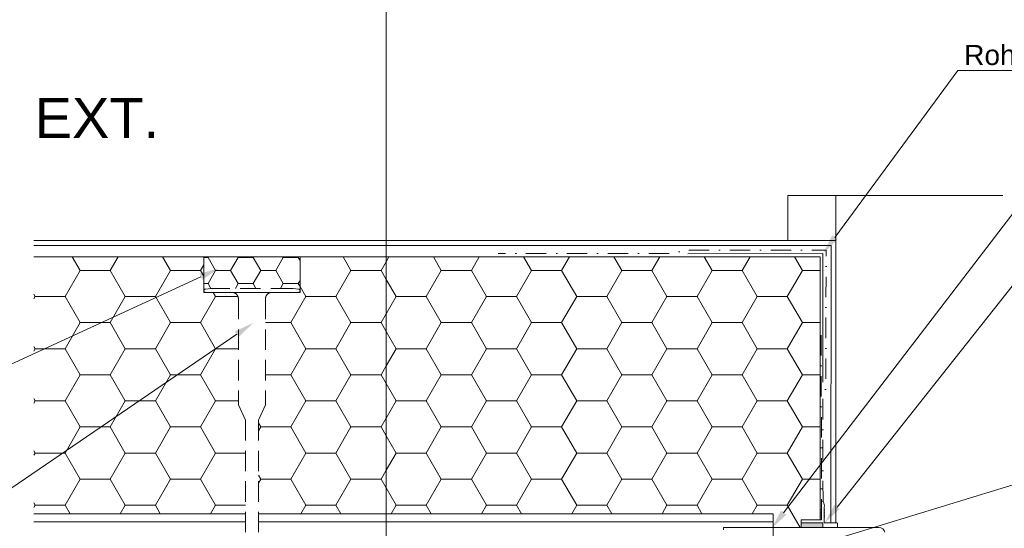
# Model space of a CAD drawing. Header units: millimetres. Extents: x -330321 to -319702, y -17713 to -4070.
# Tile 9 of 22: x -327363 to -326750, y -10834 to -10517. Entities that reach past the tile are written whole.
import ezdxf
from ezdxf.xclip import XClip

# ---------------------------------------------------------------- set-up
doc = ezdxf.new("R2010")
doc.units = ezdxf.units.MM
doc.header["$MEASUREMENT"] = 0
doc.header["$XCLIPFRAME"] = 0
doc.linetypes.add('DASHED', pattern=[19.05, 12.7, -6.35])
doc.linetypes.add('VÝZTUŽNÁ_SÍŤ', pattern=[25.4, 12.7, -6.35, 0, -6.35])
for name, color, linetype in [('POHLED ZÁPADNÍ_1_DEK_ETICS', 7, 'Continuous'), ('POHLED ZÁPADNÍ_1_DEK_Kotvení', 7, 'Continuous'), ('POHLED ZÁPADNÍ_1_DEK_KÓTY', 7, 'Continuous'), ('POHLED ZÁPADNÍ_1_DEK_SLABA', 7, 'Continuous'), ('POHLED ZÁPADNÍ_1_DEK_Spojeni', 7, 'Continuous'), ('POHLED ZÁPADNÍ_1_DEK_Výztužná síť', 7, 'Continuous'), ('POHLED ZÁPADNÍ_1_DEK_WinDEK', 7, 'Continuous'), ('POHLED ZÁPADNÍ_1_DEK_ŠRAFY', 7, 'Continuous')]:
    doc.layers.add(name, color=color, linetype=linetype)
doc.styles.add('GENEROVANÝ_STYL_2', font='txt')
doc.linetypes.add('FENCELINE1', pattern='A,0,[1,Detail č.4 ŘEZ OKNEM - VODOROVNÝ1.Shx,S=0.31246,R=0,X=0,Y=0],-39.37,0', length=39.37)
doc.linetypes.add('LEPENÍ', pattern='A,0,[2,Detail č.4 ŘEZ OKNEM - VODOROVNÝ1.Shx,S=0.060476,R=0,X=0,Y=0],-7.62,0', length=7.62)
pattern_1 = [(0, (-475881.913, -34770.253), (28.125, 16.2379762), [18.75, -37.5]), (120, (-475881.913, -34770.253), (-28.125, 16.2379764), [18.75, -37.5]), (60, (-475881.913, -34770.253), (6e-08, 32.4759526), [0, -37.5, 18.75, 0, 0, 0])]

# ---------------------------------------------------------------- blocks, each defined once
blk = doc.blocks.new('Kresba_1_1', base_point=(-330716.39, -11910.99))
at = {"layer": 'POHLED ZÁPADNÍ_1_DEK_KÓTY', "linetype": 'Continuous', "lineweight": 18}
for points in [[(-326853.72, -10653.72), (-326857.08, -10651.24), (-326862.81, -10662.54)], [(-327251.32, -10675.05), (-327249.57, -10678.84), (-327239.09, -10671.72)], [(-327229.16, -10710.95), (-327226.81, -10714.39), (-327217.66, -10705.63)], [(-326852.43, -10821.71), (-326855.7, -10819.12), (-326861.82, -10830.21)], [(-326885.64, -10825.18), (-326888.95, -10822.64), (-326894.9, -10833.83)]]:
    blk.add_hatch(color=6, dxfattribs=at).paths.add_polyline_path(points)
at = {"layer": 'POHLED ZÁPADNÍ_1_DEK_ŠRAFY', "linetype": 'Continuous', "lineweight": 18}
h = blk.add_hatch(dxfattribs=at)
h.set_pattern_fill('EPS_0001', color=3, style=0, pattern_type=2)
h.set_pattern_definition(pattern_1)
h.paths.add_polyline_path([(-327248.61, -10664.56), (-327354.6, -10664.56), (-327354.6, -10824.56), (-327222.57, -10824.56), (-327222.57, -10766.27), (-327227.06, -10756.69), (-327227.06, -10690.7, 0.407963), (-327230.98, -10686.69), (-327248.61, -10686.69)])
h = blk.add_hatch(dxfattribs=at)
h.set_pattern_fill('EPS_0001', color=3, style=0, pattern_type=2)
h.set_pattern_definition([(0, (-475881.913, -34770.253), (14.0625, 8.11898813), [9.375, -18.75]), (120, (-475881.913, -34770.253), (-14.06249997, 8.1189882), [9.375, -18.75]), (60, (-475881.913, -34770.253), (3e-08, 16.2379763), [0, -18.75, 9.375, 0, 0, 0])])
h.paths.add_polyline_path([(-327248.61, -10685.69, -0.414194), (-327247.61, -10684.69), (-327244.23, -10684.27, -0.031099), (-327242.99, -10684.19), (-327194.23, -10684.19, -0.031099), (-327192.99, -10684.27), (-327189.61, -10684.69, -0.414214), (-327188.61, -10685.69), (-327188.61, -10664.56), (-327248.61, -10664.56)])
h = blk.add_hatch(dxfattribs=at)
h.set_pattern_fill('EPS_0001', color=3, style=0, pattern_type=2)
h.set_pattern_definition(pattern_1)
h.paths.add_polyline_path([(-327210.16, -10756.79), (-327214.58, -10766.25), (-327214.58, -10824.56), (-327134.97, -10824.55), (-327134.97, -10664.56), (-327188.61, -10664.56), (-327188.61, -10686.69), (-327206.24, -10686.69, 0.407963), (-327210.16, -10690.7)])
h = blk.add_hatch(dxfattribs=at)
h.set_pattern_fill('EPS_0001', color=3, style=0, pattern_type=2)
h.set_pattern_definition(pattern_1)
h.paths.add_polyline_path([(-327134.97, -10824.55), (-326893.9, -10824.55), (-326893.9, -10833.64, -0.414214), (-326893.4, -10833.14), (-326862.88, -10833.14), (-326862.88, -10830.23), (-326876.34, -10830.23), (-326876.34, -10828.49, -0.414214), (-326876.14, -10828.29), (-326864.63, -10828.29), (-326864.62, -10664.56), (-327134.97, -10664.56)])
blk.add_hatch(color=3, dxfattribs=at).paths.add_polyline_path([(-326876.34, -10830.23), (-326876.34, -10833.12), (-326862.88, -10833.14), (-326862.88, -10830.23)])
at = {"layer": 'POHLED ZÁPADNÍ_1_DEK_ETICS', "color": 9, "linetype": 'FENCELINE1', "lineweight": 18}
for p in [(-327354.6, -10657.56), (-326857.93, -10830.23)]:
    blk.add_line(p, (-326857.8, -10657.56), dxfattribs=at)
at = {"layer": 'POHLED ZÁPADNÍ_1_DEK_Kotvení', "color": 41, "linetype": 'DASHED', "lineweight": 18}
for p, q in [((-327247.61, -10684.69), (-327244.23, -10684.27)), ((-327189.61, -10686.69), (-327247.61, -10686.69)), ((-327194.23, -10684.19), (-327242.99, -10684.19)), ((-327189.61, -10684.69), (-327192.99, -10684.27)), ((-327227.06, -10690.7), (-327227.06, -10756.69)), ((-327210.16, -10690.7), (-327210.16, -10756.79)), ((-327227.06, -10756.69), (-327222.57, -10766.27)), ((-327210.11, -10756.69), (-327214.59, -10766.27)), ((-327222.57, -10766.27), (-327222.57, -10896.69)), ((-327214.58, -10766.25), (-327214.57, -10896.69))]:
    blk.add_line(p, q, dxfattribs=at)
for centre, radius, start, end in [((-327247.61, -10685.69), 1, 90, 270), ((-327242.99, -10694.19), 10, 90, 97.12502), ((-327231.06, -10690.7), 4.01, 0, 91.22546), ((-327206.15, -10690.7), 4.01, 88.77454, 180), ((-327194.23, -10694.19), 10, 82.87498, 90), ((-327189.61, -10685.69), 1, 270, 90)]:
    blk.add_arc(centre, radius, start, end, dxfattribs=at)
at = {"layer": 'POHLED ZÁPADNÍ_1_DEK_KÓTY', "color": 6, "linetype": 'Continuous', "lineweight": 18}
for p, q in [((-327134.97, -10338.92), (-327134.97, -10844.56)), ((-326855.4, -10652.48), (-326778.81, -10548.54)), ((-326778.81, -10548.54), (-326776.81, -10548.54)), ((-326776.81, -10548.54), (-326507.85, -10548.54)), ((-326887.3, -10823.91), (-326714.9, -10598.83)), ((-326854.06, -10820.41), (-326712.9, -10642.21)), ((-327250.44, -10676.95), (-327371.82, -10732.85)), ((-327227.98, -10712.67), (-327379.82, -10816.3)), ((-326899.29, -10853.79), (-326727.25, -10801.42))]:
    blk.add_line(p, q, dxfattribs=at)
at = {"layer": 'POHLED ZÁPADNÍ_1_DEK_SLABA', "color": 153, "linetype": 'Continuous', "lineweight": 18}
for p, q in [((-326884.8, -10654.36), (-326884.8, -10626.36)), ((-326884.8, -10626.36), (-326750.76, -10626.36)), ((-326854.8, -10654.36), (-326854.8, -10626.36)), ((-327354.6, -10654.36), (-326854.8, -10654.36)), ((-326854.8, -10654.36), (-326854.78, -10830.23)), ((-326864.62, -10664.56), (-327354.6, -10664.56)), ((-326864.62, -10664.56), (-326864.63, -10828.29)), ((-326863.69, -10821.77), (-326863.88, -10821.86)), ((-326863.69, -10821.96), (-326863.88, -10821.86)), ((-326863.69, -10828.09), (-326863.69, -10817.38)), ((-326863.02, -10816.8), (-326863.11, -10816.8)), ((-326861.77, -10819.54), (-326862.55, -10817.05)), ((-326862.02, -10820.21), (-326862.02, -10829.93)), ((-326862.02, -10821.77), (-326861.82, -10821.86)), ((-326862.02, -10821.96), (-326861.82, -10821.86)), ((-327354.6, -10824.56), (-327222.57, -10824.56)), ((-327214.58, -10824.56), (-326893.9, -10824.55)), ((-326893.9, -10824.55), (-326893.9, -10833.14)), ((-326863.69, -10822.16), (-326863.88, -10822.25)), ((-326863.69, -10822.35), (-326863.88, -10822.25)), ((-326863.69, -10822.54), (-326863.88, -10822.64)), ((-326863.69, -10822.74), (-326863.88, -10822.64)), ((-326863.69, -10822.93), (-326863.88, -10823.03)), ((-326863.69, -10823.12), (-326863.88, -10823.03)), ((-326863.69, -10823.32), (-326863.88, -10823.41)), ((-326863.69, -10823.51), (-326863.88, -10823.41)), ((-326863.69, -10823.69), (-326863.88, -10823.79)), ((-326863.69, -10823.89), (-326863.88, -10823.79)), ((-326863.69, -10824.08), (-326863.88, -10824.18)), ((-326863.69, -10824.28), (-326863.88, -10824.18)), ((-326863.69, -10824.47), (-326863.88, -10824.57)), ((-326863.69, -10824.66), (-326863.88, -10824.57)), ((-326863.69, -10824.86), (-326863.88, -10824.95)), ((-326863.69, -10825.05), (-326863.88, -10824.95)), ((-326863.69, -10825.24), (-326863.88, -10825.34)), ((-326863.69, -10825.44), (-326863.88, -10825.34)), ((-326863.69, -10825.59), (-326863.88, -10825.68)), ((-326863.69, -10825.78), (-326863.88, -10825.68)), ((-326863.69, -10825.97), (-326863.88, -10826.07)), ((-326863.69, -10826.17), (-326863.88, -10826.07)), ((-326863.69, -10826.36), (-326863.88, -10826.46)), ((-326863.69, -10826.55), (-326863.88, -10826.46)), ((-326863.69, -10826.75), (-326863.88, -10826.85)), ((-326863.69, -10826.94), (-326863.88, -10826.85)), ((-326863.69, -10827.14), (-326863.88, -10827.23)), ((-326863.69, -10827.33), (-326863.88, -10827.23)), ((-326862.02, -10822.16), (-326861.82, -10822.25)), ((-326862.02, -10822.35), (-326861.82, -10822.25)), ((-326862.02, -10822.54), (-326861.82, -10822.64)), ((-326862.02, -10822.74), (-326861.82, -10822.64)), ((-326862.02, -10822.93), (-326861.82, -10823.03)), ((-326862.02, -10823.12), (-326861.82, -10823.03)), ((-326862.02, -10823.32), (-326861.82, -10823.41)), ((-326862.02, -10823.51), (-326861.82, -10823.41)), ((-326862.02, -10823.69), (-326861.82, -10823.79)), ((-326862.02, -10823.89), (-326861.82, -10823.79)), ((-326862.02, -10824.08), (-326861.82, -10824.18)), ((-326862.02, -10824.28), (-326861.82, -10824.18)), ((-326862.02, -10824.47), (-326861.82, -10824.57)), ((-326862.02, -10824.66), (-326861.82, -10824.57)), ((-326862.02, -10824.86), (-326861.82, -10824.95)), ((-326862.02, -10825.05), (-326861.82, -10824.95)), ((-326862.02, -10825.24), (-326861.82, -10825.34)), ((-326862.02, -10825.44), (-326861.82, -10825.34)), ((-326862.02, -10825.59), (-326861.82, -10825.68)), ((-326862.02, -10825.78), (-326861.82, -10825.68)), ((-326862.02, -10825.97), (-326861.82, -10826.07)), ((-326862.02, -10826.17), (-326861.82, -10826.07)), ((-326862.02, -10826.36), (-326861.82, -10826.46)), ((-326862.02, -10826.55), (-326861.82, -10826.46)), ((-326862.02, -10826.75), (-326861.82, -10826.85)), ((-326862.02, -10826.94), (-326861.82, -10826.85)), ((-326862.02, -10827.14), (-326861.82, -10827.23)), ((-326862.02, -10827.33), (-326861.82, -10827.23)), ((-326924.76, -10833.14), (-326924.76, -10834.56)), ((-326893.9, -10833.14), (-326924.76, -10833.14)), ((-326893.9, -10850.65), (-326893.9, -10833.14)), ((-326876.34, -10828.49), (-326876.34, -10830.23)), ((-326876.34, -10830.22), (-326876.34, -10833.14)), ((-326876.34, -10830.23), (-326862.88, -10830.23)), ((-326876.14, -10828.29), (-326863.89, -10828.29)), ((-326862.88, -10833.14), (-326862.88, -10830.23)), ((-326862.88, -10833.14), (-326853.84, -10833.14)), ((-326861.72, -10830.23), (-326854.14, -10830.23)), ((-326853.84, -10830.53), (-326853.84, -10833.14))]:
    blk.add_line(p, q, dxfattribs=at)
at = {"layer": 'POHLED ZÁPADNÍ_1_DEK_SLABA', "color": 7, "linetype": 'Continuous', "lineweight": 18}
blk.add_line((-326864.62, -10766.41), (-326864.63, -10828.29), dxfattribs=at)
at = {"layer": 'POHLED ZÁPADNÍ_1_DEK_SLABA', "color": 153, "linetype": 'Continuous', "lineweight": 18, "flags": 128}
blk.add_lwpolyline([(-326862.81, -10742.63), (-326862.81, -10662.54), (-326947.09, -10662.61)], dxfattribs=at)
at = {"layer": 'POHLED ZÁPADNÍ_1_DEK_SLABA', "color": 153, "linetype": 'Continuous', "lineweight": 18}
for centre, radius, start, end in [((-326863.11, -10817.38), 0.581, 90, 180), ((-326863.02, -10817.38), 0.581, 35.15723, 90), ((-326862.32, -10819.71), 0.581, 301.50666, 17.41964), ((-326863.89, -10828.09), 0.2, 270, 0), ((-326876.14, -10828.49), 0.2, 90, 180), ((-326861.72, -10829.93), 0.3, 180, 270), ((-326854.14, -10830.53), 0.3, 359.99983, 90)]:
    blk.add_arc(centre, radius, start, end, dxfattribs=at)
at = {"layer": 'POHLED ZÁPADNÍ_1_DEK_Spojeni', "color": 6, "linetype": 'LEPENÍ', "lineweight": 18}
for p, q in [((-327222.57, -10829.56), (-327354.6, -10829.56)), ((-326893.91, -10829.56), (-327214.58, -10829.56))]:
    blk.add_line(p, q, dxfattribs=at)
at = {"layer": 'POHLED ZÁPADNÍ_1_DEK_Výztužná síť', "color": 1, "linetype": 'VÝZTUŽNÁ_SÍŤ', "lineweight": 18}
blk.add_line((-326863.69, -10828.09), (-326863.91, -10713.09), dxfattribs=at)
at = {"layer": 'POHLED ZÁPADNÍ_1_DEK_Výztužná síť', "color": 1, "linetype": 'VÝZTUŽNÁ_SÍŤ', "lineweight": 18, "flags": 128}
blk.add_lwpolyline([(-326862.78, -10816.8), (-326862.88, -10751.57), (-326861.13, -10747.12), (-326860.84, -10660.42), (-326950.33, -10660.42), (-326954.72, -10662.46), (-327065.24, -10662.46)], dxfattribs=at)
at = {"layer": 'POHLED ZÁPADNÍ_1_DEK_WinDEK', "color": 7, "linetype": 'Continuous', "lineweight": 18}
for p, q in [((-326893.9, -10833.14), (-326893.85, -10833.14)), ((-326828.03, -10833.14), (-326893.4, -10833.14))]:
    blk.add_line(p, q, dxfattribs=at)
for centre, radius, start, end in [((-326893.4, -10833.64), 0.5, 90, 180), ((-326828.03, -10837.14), 4, 15, 90)]:
    blk.add_arc(centre, radius, start, end, dxfattribs=at)
at = {"layer": 'POHLED ZÁPADNÍ_1_DEK_ŠRAFY', "color": 3, "linetype": 'Continuous', "lineweight": 18}
for p, q in [((-327248.61, -10686.69), (-327248.61, -10664.55)), ((-327188.61, -10686.69), (-327188.61, -10664.56)), ((-327188.61, -10686.69), (-327248.61, -10686.69)), ((-326862.88, -10833.14), (-326876.34, -10833.14))]:
    blk.add_line(p, q, dxfattribs=at)
at = {"layer": 'POHLED ZÁPADNÍ_1_DEK_KÓTY', "color": 6, "linetype": 'Continuous', "lineweight": 18, "style": 'GENEROVANÝ_STYL_2'}
for s, insert, char_height, attachment_point in [('\\A1;{\\pql;\\fArial|b0|i0|c238|p38;Rohový profil s výztužnou tkaninou}', (-326774.81, -10532.59), 12.5, 1), ('\\A1;{\\pql;\\fArial|b0|i0|c238|p38;EXT.}', (-327354, -10590.58), 25, 7)]:
    blk.add_mtext(s, dxfattribs=dict(at, insert=insert, char_height=char_height, attachment_point=attachment_point))

msp = doc.modelspace()

# ---------------------------------------------------------------- block references
at = {"color": 9, "linetype": 'Continuous', "lineweight": 13}
ref = msp.add_blockref('Kresba_1_1', (-330716.39, -11910.99), dxfattribs=at)
XClip(ref).set_block_clipping_path([(-330320.7226132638, -17712.8606360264), (-325144.8974555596, -4069.5162355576)])

doc.saveas('drawing.dxf')
